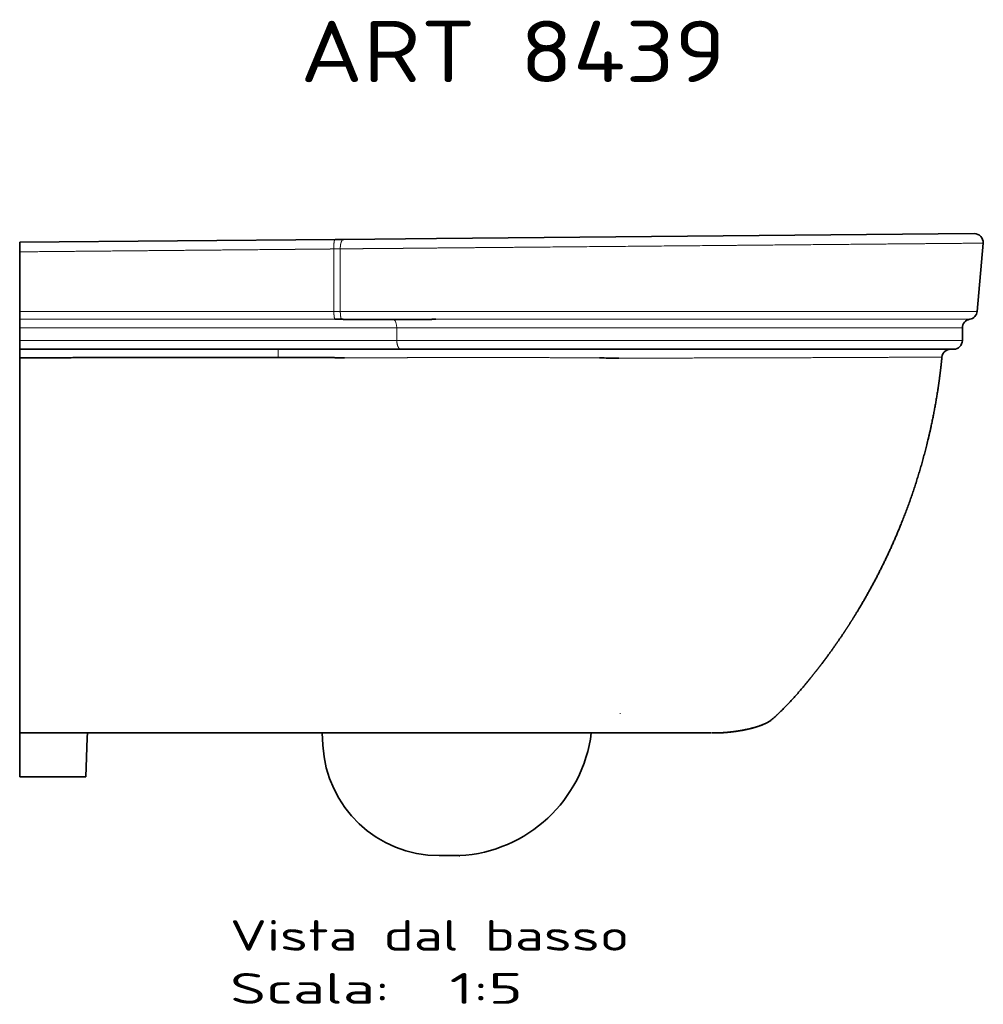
# Model space of a CAD drawing. Extents: x 25 to 383, y 51 to 280.
# Tile 5 of 11: x 150 to 260, y 168 to 280. Entities that reach past the tile are written whole.
import ezdxf
from ezdxf.enums import TextEntityAlignment as Align

# ---------------------------------------------------------------- set-up
doc = ezdxf.new("R2010")
doc.units = 0
doc.layers.get('0').update_dxf_attribs({"lineweight": 13})
doc.styles.get("Standard").update_dxf_attribs({"font": 'isocp.shx'})

# ---------------------------------------------------------------- blocks, each defined once
blk = doc.blocks.new('BLOCK71')
at = {"color": 7, "lineweight": 13}
for s, p, p2 in [('Vista dal basso', (120, -404.28), (347.7, -404.28)), ('Scala:', (120, -434.52), (211.08, -434.52)), ('  1:5', (211.08, -434.52), (286.98, -434.52))]:
    blk.add_text(s, height=17.5, dxfattribs=at).set_placement(p, p2, align=Align.FIT)
blk = doc.blocks.new('BLOCK72')
at = {"color": 7, "lineweight": 13}
blk.add_text('ART 8439', height=35, dxfattribs=at).set_placement((160, 91.43), (402.88, 91.43), align=Align.FIT)
blk = doc.blocks.new('BLOCK73')
at = {"color": 7, "lineweight": 35}
for p, q in [((0, 0), (179.93, 1.64)), ((237.71, 2.16), (184.9, 1.68)), ((237.71, 2.16), (544.49, 4.95)), ((546.11, -39.44), (549.52, -0.49)), ((0, -39.44), (0, -7.61)), ((217.46, -61), (0, -61)), ((532.71, -61), (217.46, -61)), ((0, -255.29), (0, -65.88)), ((0, -255.29), (0, -280)), ((0, -280), (0, -305)), ((38.63, -280), (172.6, -280)), ((38.63, -280), (141.42, -280)), ((147.1, -280), (292.92, -280)), ((303.02, -280), (323.23, -280)), ((333.69, -280), (394.7, -280)), ((333.72, -280), (388, -280)), ((37.76, -305), (38.54, -282.8)), ((0, -305), (37.76, -305))]:
    blk.add_line(p, q, dxfattribs=at)
at = {"color": 7, "lineweight": 35, "ltscale": 0.124338}
blk.add_line((184.9, 1.68), (179.93, 1.64), dxfattribs=at)
at = {"color": 7, "lineweight": 35, "ltscale": 0.135865}
blk.add_line((0, 0), (0, -5.43), dxfattribs=at)
at = {"color": 7, "lineweight": 35, "ltscale": 0.05436}
blk.add_line((0, -7.61), (0, -5.44), dxfattribs=at)
at = {"color": 7, "lineweight": 13}
for p, q in [((179.17, -3.8), (179.2, -39.44)), ((182.9, -3.73), (182.88, -39.45)), ((0, -39.44), (178.47, -39.44)), ((179.1, -43.94), (0, -43.94)), ((241.22, -39.44), (546.11, -39.44)), ((541.92, -43.94), (242.64, -43.94)), ((215.13, -48.87), (0, -48.87)), ((537.71, -48.87), (215.13, -48.87)), ((0, -56), (215.13, -56)), ((215.13, -56), (537.71, -56))]:
    blk.add_line(p, q, dxfattribs=at)
at = {"color": 7, "lineweight": 35, "ltscale": 0.112532}
blk.add_line((0, -43.94), (0, -39.44), dxfattribs=at)
at = {"color": 7, "lineweight": 35, "ltscale": 0.123427}
blk.add_line((0, -48.87), (0, -43.94), dxfattribs=at)
at = {"color": 7, "lineweight": 13, "ltscale": 0.018162}
blk.add_line((178.47, -39.44), (179.2, -39.44), dxfattribs=at)
at = {"color": 7, "lineweight": 13, "ltscale": 0.018381}
blk.add_line((179.84, -43.94), (179.1, -43.94), dxfattribs=at)
at = {"color": 7, "lineweight": 13, "ltscale": 0.13094}
blk.add_line((241.22, -39.44), (235.98, -39.44), dxfattribs=at)
at = {"color": 7, "lineweight": 13, "ltscale": 0.132539}
blk.add_line((242.64, -43.94), (237.33, -43.94), dxfattribs=at)
at = {"color": 7, "lineweight": 35, "ltscale": 0.178084}
for p, q in [((0, -56), (0, -48.87)), ((537.71, -56), (537.71, -48.87))]:
    blk.add_line(p, q, dxfattribs=at)
at = {"color": 7, "lineweight": 13, "ltscale": 0.178084}
blk.add_line((215.13, -56), (215.13, -48.87), dxfattribs=at)
at = {"color": 7, "lineweight": 35, "ltscale": 0.125}
blk.add_line((0, -56), (0, -61), dxfattribs=at)
at = {"color": 7, "lineweight": 35, "ltscale": 0.035595}
blk.add_line((0, -61), (0, -62.42), dxfattribs=at)
at = {"color": 7, "lineweight": 35, "ltscale": 0.192981}
blk.add_line((194.15, -61), (186.43, -61), dxfattribs=at)
at = {"color": 7, "lineweight": 35, "ltscale": 0.086561}
blk.add_line((0, -62.42), (0, -65.88), dxfattribs=at)
at = {"color": 7, "lineweight": 35, "ltscale": 0.002734}
blk.add_line((147.38, -65.65), (147.49, -65.65), dxfattribs=at)
at = {"color": 7, "lineweight": 35, "ltscale": 0.004658}
blk.add_line((147.49, -65.65), (147.67, -65.65), dxfattribs=at)
at = {"color": 7, "lineweight": 13, "ltscale": 0.120926}
blk.add_line((185.27, -65.85), (190.1, -65.87), dxfattribs=at)
at = {"color": 7, "lineweight": 13, "ltscale": 0.025529}
blk.add_line((330.71, -66), (329.69, -65.99), dxfattribs=at)
at = {"color": 7, "lineweight": 35, "ltscale": 0.029699}
blk.add_line((331.9, -66.01), (330.71, -66), dxfattribs=at)
at = {"color": 7, "lineweight": 13, "ltscale": 0.004079}
blk.add_line((332.06, -66.01), (331.9, -66.01), dxfattribs=at)
at = {"color": 7, "lineweight": 35, "ltscale": 0.00393}
blk.add_line((332.22, -66.01), (332.06, -66.01), dxfattribs=at)
at = {"color": 7, "lineweight": 35, "ltscale": 0.010557}
blk.add_line((341.29, -66.07), (341.71, -66.07), dxfattribs=at)
at = {"color": 7, "lineweight": 13, "ltscale": 0.001765}
blk.add_line((526.07, -65.51), (526, -65.51), dxfattribs=at)
at = {"color": 7, "lineweight": 35, "ltscale": 0.000798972}
blk.add_line((447.81, -252.67), (447.79, -252.69), dxfattribs=at)
at = {"color": 7, "lineweight": 35, "ltscale": 0.000800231}
blk.add_line((447.81, -252.67), (447.79, -252.69), dxfattribs=at)
at = {"color": 7, "lineweight": 13, "ltscale": 0.007147}
blk.add_line((342.66, -268.98), (342.37, -268.97), dxfattribs=at)
at = {"color": 7, "lineweight": 35, "ltscale": 0.071139}
blk.add_line((38.63, -279.95), (38.54, -282.8), dxfattribs=at)
at = {"color": 7, "lineweight": 35, "ltscale": 0.00017329}
blk.add_line((38.63, -279.99), (38.63, -280), dxfattribs=at)
at = {"color": 7, "lineweight": 35, "ltscale": 0.000197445}
blk.add_line((38.64, -279.94), (38.64, -279.95), dxfattribs=at)
at = {"color": 7, "lineweight": 35, "ltscale": 0.063152}
blk.add_line((141.42, -280), (143.94, -280), dxfattribs=at)
at = {"color": 7, "lineweight": 35, "ltscale": 0.038309}
blk.add_line((143.94, -280), (145.47, -280), dxfattribs=at)
at = {"color": 7, "lineweight": 35, "ltscale": 0.024816}
blk.add_line((145.47, -280), (146.47, -280), dxfattribs=at)
at = {"color": 7, "lineweight": 35, "ltscale": 0.015786}
blk.add_line((146.47, -280), (147.1, -280), dxfattribs=at)
at = {"color": 7, "lineweight": 35, "ltscale": 0.175609}
blk.add_line((172.97, -287.01), (172.6, -280), dxfattribs=at)
at = {"color": 7, "lineweight": 35, "ltscale": 0.252508}
blk.add_line((292.92, -280), (303.02, -280), dxfattribs=at)
at = {"color": 7, "lineweight": 35, "ltscale": 0.163506}
blk.add_line((323.23, -280), (329.77, -280), dxfattribs=at)
at = {"color": 7, "lineweight": 35, "ltscale": 0.000828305}
blk.add_line((323.26, -280), (323.23, -280), dxfattribs=at)
at = {"color": 7, "lineweight": 35, "ltscale": 0.193114}
blk.add_line((333.77, -280), (326.04, -280), dxfattribs=at)
at = {"color": 7, "lineweight": 35, "ltscale": 0.010281}
blk.add_line((417.52, -277.32), (417.12, -277.42), dxfattribs=at)
at = {"color": 7, "lineweight": 35, "ltscale": 0.284116}
blk.add_line((250.73, -350.02), (239.36, -350.02), dxfattribs=at)
at = {"color": 7, "lineweight": 35}
for centre, radius, start, end in [((544.54, -0.05), 5, 355, 90.5208), ((179.95, -572.71), 528.78, 89.6083, 90.012), ((542.71, -48.87), 5, 99.1004, 180), ((541.13, -39), 5, 279.1005, 355), ((532.71, -56), 5, 270, 360), ((531.04, -66), 5, 90, 174.3818), ((390.17, 8027.07), 8093.29, 269.590256, 269.653955), ((410.76, -243.66), 34.22, 290.5077, 292.658), ((410.81, -243.78), 34.09, 290.5956, 292.6615), ((246.54, -270.01), 80.13, 273.1724, 352.8392), ((328.71, 10359.45), 10639.45, 269.97063, 270.027232), ((396.04, -197.7), 82.3, 272.3476, 274.8774), ((396.12, -199.16), 80.84, 272.3331, 274.2157), ((395.9, -189.75), 90.21, 278.126, 282.8224), ((403.62, -222.45), 56.6, 283.7245, 288.1769), ((410.7, -243.57), 34.33, 290.4676, 292.1573), ((239.36, -283.53), 66.49, 183, 270), ((250.73, -345.56), 4.47, 270.0022, 273.1737)]:
    blk.add_arc(centre, radius, start, end, dxfattribs=at)
at = {"color": 7, "lineweight": 13}
for centre, radius, start, end in [((172.04, 446.06), 449.92, 270.9073, 271.3824), ((179.31, -553.69), 514.26, 89.6028, 90.0128), ((147.32, -61.02), 0.0295, 13.2416, 64.7427), ((530.97, -65.99), 5, 90.0405, 174.4398), ((545.67, -5852.92), 5787.44, 90.194751, 90.307351), ((411.1, -244.54), 33.28, 290.5074, 293.3473), ((417.73, -258.05), 18.21, 302.4278, 304.0967), ((402.78, -219.31), 59.85, 284.2517, 286.5361)]:
    blk.add_arc(centre, radius, start, end, dxfattribs=at)
blk.add_ellipse((212.79, -48.87), major_axis=(0, -5), ratio=0.466552, start_param=1.570832, end_param=2.87755, dxfattribs=at)
at = {"color": 7, "lineweight": 35}
blk.add_ellipse((355.84, -262.92), major_axis=(75.07, -5.92), ratio=0.227418, start_param=5.684842, end_param=5.86667, dxfattribs=at)
at = {"color": 7, "lineweight": 13}
for points, knots in [([(179.93, 1.64), (179.86, 1.64), (179.8, 1.59), (179.73, 1.51), (179.56, 1.17), (179.42, 0.58), (179.35, 0.13), (179.23, -0.88), (179.17, -2), (179.15, -2.6), (179.15, -3.2), (179.17, -3.8)], [0, 0, 0, 0, 0, 0, 2.082897, 2.082897, 2.082897, 6.022397, 6.022397, 6.022397, 10.300108, 10.300108, 10.300108, 10.300108, 10.300108, 10.300108]), ([(184.9, 1.68), (184.69, 1.68), (184.49, 1.61), (184.29, 1.48), (183.83, 1.03), (183.46, 0.31), (183.29, -0.18), (183.04, -1.16), (182.91, -2.22), (182.88, -2.72), (182.88, -3.22), (182.9, -3.73)], [0, 0, 0, 0, 0, 0, 2.774636, 2.774636, 2.774636, 6.927663, 6.927663, 6.927663, 10.504696, 10.504696, 10.504696, 10.504696, 10.504696, 10.504696]), ([(0, -5.44), (27.78, -5.18), (55.57, -4.93), (83.35, -4.68), (111.47, -4.42), (139.58, -4.17), (139.92, -4.16), (140.36, -4.16), (140.8, -4.16), (140.89, -4.16), (141.11, -4.15), (141.34, -4.15), (141.45, -4.15), (141.7, -4.15), (141.96, -4.15), (142.13, -4.14), (142.41, -4.14), (142.7, -4.14), (142.85, -4.14), (143.45, -4.13), (144.06, -4.13), (144.47, -4.12), (145.14, -4.12), (145.81, -4.11), (146.09, -4.11), (146.53, -4.1), (146.96, -4.1), (147.18, -4.1), (147.64, -4.09), (148.08, -4.09), (148.34, -4.09), (148.7, -4.08), (149.03, -4.08), (149.17, -4.08), (149.42, -4.08), (149.68, -4.08), (149.81, -4.07), (150.87, -4.06), (151.93, -4.05), (152.86, -4.05), (153.83, -4.04), (154.8, -4.03), (154.83, -4.03), (154.9, -4.03), (154.97, -4.03), (154.99, -4.03), (155.05, -4.03), (155.12, -4.03), (155.15, -4.03), (155.33, -4.02), (155.53, -4.02), (155.68, -4.02), (155.9, -4.02), (156.11, -4.02), (156.15, -4.02), (156.25, -4.02), (156.34, -4.01), (156.39, -4.01), (156.48, -4.01), (156.57, -4.01), (156.61, -4.01), (156.67, -4.01), (156.74, -4.01), (156.76, -4.01), (156.8, -4.01), (156.83, -4.01), (156.85, -4.01), (156.91, -4.01), (156.97, -4.01), (157.01, -4.01), (157.31, -4.01), (157.61, -4), (157.87, -4), (158.21, -4), (158.56, -3.99), (158.62, -3.99), (158.77, -3.99), (158.91, -3.99), (158.98, -3.99), (159.15, -3.99), (159.32, -3.99), (159.43, -3.99), (159.59, -3.99), (159.77, -3.98), (159.82, -3.98), (160.38, -3.98), (160.93, -3.97), (161.43, -3.97), (162.01, -3.96), (162.58, -3.96), (162.66, -3.96), (162.82, -3.96), (162.97, -3.95), (163.03, -3.95), (163.16, -3.95), (163.3, -3.95), (163.36, -3.95), (163.48, -3.95), (163.6, -3.95), (163.65, -3.95), (163.74, -3.95), (163.83, -3.95), (163.88, -3.95), (164.01, -3.94), (164.15, -3.94), (164.24, -3.94), (164.94, -3.94), (165.64, -3.93), (166.15, -3.92), (166.89, -3.92), (167.63, -3.91), (167.77, -3.91), (168.8, -3.9), (169.83, -3.89), (170.35, -3.88), (172.65, -3.86), (174.95, -3.84), (176.36, -3.83), (177.76, -3.81), (179.17, -3.8)], [0, 0, 0, 0, 0, 0, 242.694515, 242.694515, 242.694515, 245.608227, 245.608227, 245.608227, 246.561378, 246.561378, 246.561378, 247.472913, 247.472913, 247.472913, 248.530509, 248.530509, 248.530509, 249.638511, 249.638511, 249.638511, 253.040409, 253.040409, 253.040409, 254.597379, 254.597379, 254.597379, 256.255629, 256.255629, 256.255629, 257.998736, 257.998736, 257.998736, 259.104831, 259.104831, 259.104831, 260.234522, 260.234522, 260.234522, 268.372777, 268.372777, 268.372777, 268.689824, 268.689824, 268.689824, 268.949432, 268.949432, 268.949432, 269.200886, 269.200886, 269.200886, 270.425496, 270.425496, 270.425496, 270.772724, 270.772724, 270.772724, 271.119952, 271.119952, 271.119952, 271.467111, 271.467111, 271.467111, 271.640694, 271.640694, 271.640694, 271.814277, 271.814277, 271.814277, 272.161269, 272.161269, 272.161269, 274.407194, 274.407194, 274.407194, 275.064215, 275.064215, 275.064215, 275.696937, 275.696937, 275.696937, 276.799738, 276.799738, 276.799738, 277.182736, 277.182736, 277.182736, 281.407988, 281.407988, 281.407988, 282.19152, 282.19152, 282.19152, 282.91953, 282.91953, 282.91953, 283.64754, 283.64754, 283.64754, 284.056535, 284.056535, 284.056535, 284.465529, 284.465529, 284.465529, 285.283491, 285.283491, 285.283491, 290.744453, 290.744453, 290.744453, 291.970858, 291.970858, 291.970858, 299.992254, 299.992254, 299.992254, 312.710075, 312.710075, 312.710075, 312.710075, 312.710075, 312.710075]), ([(235.98, -3.27), (234.42, -3.29), (232.86, -3.31), (231.29, -3.32), (229.55, -3.34), (227.81, -3.35), (227.64, -3.36), (226.45, -3.37), (225.23, -3.38), (224.08, -3.39), (222.26, -3.41), (220.47, -3.42), (219.78, -3.43), (218.96, -3.44), (218.16, -3.44), (218.02, -3.45), (216.85, -3.46), (215.68, -3.47), (214.65, -3.48), (213.49, -3.49), (212.33, -3.5), (212.12, -3.5), (211.51, -3.5), (210.88, -3.51), (210.29, -3.51), (209.24, -3.52), (208.19, -3.53), (207.69, -3.53), (207.16, -3.54), (206.66, -3.54), (206.58, -3.54), (203.72, -3.57), (200.87, -3.59), (198.19, -3.61), (194.46, -3.64), (190.72, -3.67), (189.68, -3.68), (187.72, -3.69), (185.76, -3.7), (184.8, -3.71), (183.85, -3.72), (182.9, -3.73)], [0, 0, 0, 0, 0, 0, 14.160179, 14.160179, 14.160179, 15.73513, 15.73513, 15.73513, 24.816663, 24.816663, 24.816663, 30.741869, 30.741869, 30.741869, 32.060008, 32.060008, 32.060008, 41.333256, 41.333256, 41.333256, 42.613561, 42.613561, 42.613561, 46.893726, 46.893726, 46.893726, 50.640995, 50.640995, 50.640995, 51.423381, 51.423381, 51.423381, 76.527921, 76.527921, 76.527921, 85.835679, 85.835679, 85.835679, 94.652025, 94.652025, 94.652025, 94.652025, 94.652025, 94.652025]), ([(235.98, -3.27), (253.94, -3.11), (272.27, -2.95), (290.72, -2.79), (330.52, -2.43), (370.3, -2.08), (391.1, -1.89), (427.89, -1.56), (462.89, -1.25), (477.62, -1.12), (501.54, -0.91), (521.91, -0.73), (529.54, -0.66), (539.86, -0.57), (546.28, -0.51), (548.04, -0.5), (549.1, -0.49), (549.43, -0.49), (549.52, -0.49), (549.52, -0.49), (549.52, -0.49)], [0, 0, 0, 0, 0, 0, 131.325835, 131.325835, 131.325835, 280.911237, 280.911237, 280.911237, 396.654547, 396.654547, 396.654547, 477.348404, 477.348404, 477.348404, 525.256874, 525.256874, 525.256874, 525.35071, 525.35071, 525.35071, 525.35071, 525.35071, 525.35071]), ([(179.2, -39.44), (179.21, -40.3), (179.25, -41.15), (179.32, -41.98), (179.46, -42.99), (179.67, -43.64), (179.72, -43.77), (179.78, -43.87), (179.84, -43.94)], [0, 0, 0, 0, 0, 0, 6.23473, 6.23473, 6.23473, 8.352235, 8.352235, 8.352235, 8.352235, 8.352235, 8.352235]), ([(235.98, -39.44), (230.65, -39.48), (225.3, -39.52), (219.84, -39.54), (213.39, -39.55), (206.93, -39.55), (206.12, -39.55), (200.74, -39.54), (195.36, -39.52), (191.22, -39.5), (187.06, -39.48), (182.88, -39.45)], [0, 0, 0, 0, 0, 0, 39.036447, 39.036447, 39.036447, 47.334695, 47.334695, 47.334695, 78.419683, 78.419683, 78.419683, 78.419683, 78.419683, 78.419683]), ([(182.88, -39.45), (182.9, -40.31), (182.94, -41.17), (183.02, -42), (183.17, -43), (183.38, -43.65), (183.44, -43.78), (183.5, -43.89), (183.57, -43.95)], [0, 0, 0, 0, 0, 0, 6.236412, 6.236412, 6.236412, 8.356064, 8.356064, 8.356064, 8.356064, 8.356064, 8.356064]), ([(217.46, -61), (217.23, -61), (217.01, -60.94), (216.79, -60.82), (216.29, -60.42), (215.88, -59.76), (215.68, -59.31), (215.38, -58.41), (215.2, -57.41), (215.15, -56.95), (215.13, -56.47), (215.13, -56)], [0, 0, 0, 0, 0, 0, 2.679676, 2.679676, 2.679676, 6.631763, 6.631763, 6.631763, 10.009362, 10.009362, 10.009362, 10.009362, 10.009362, 10.009362]), ([(147.38, -65.63), (147.38, -65.36), (147.38, -65.09), (147.38, -64.77), (147.37, -64.17), (147.37, -63.57), (147.37, -63.26), (147.36, -62.83), (147.36, -62.46), (147.36, -62.34), (147.36, -62.12), (147.36, -61.93), (147.35, -61.85), (147.35, -61.69), (147.35, -61.56), (147.35, -61.5), (147.35, -61.28), (147.34, -61.12), (147.34, -61.04), (147.34, -61), (147.33, -61)], [0, 0, 0, 0, 0, 0, 2.528921, 2.528921, 2.528921, 5.14361, 5.14361, 5.14361, 6.384875, 6.384875, 6.384875, 7.569754, 7.569754, 7.569754, 8.711063, 8.711063, 8.711063, 11.856015, 11.856015, 11.856015, 11.856015, 11.856015, 11.856015]), ([(190.1, -65.87), (190.97, -65.87), (191.83, -65.87), (192.69, -65.87), (194.41, -65.88), (196.13, -65.88), (196.99, -65.88), (199.27, -65.88), (201.53, -65.88), (202.94, -65.88), (206.87, -65.88), (210.74, -65.87), (213.49, -65.86), (216.77, -65.85), (220.04, -65.84), (220.87, -65.83), (223.35, -65.82), (225.84, -65.81), (227.5, -65.8), (230.89, -65.79), (234.31, -65.78), (235.95, -65.77), (240.08, -65.76), (244.22, -65.75), (246.43, -65.75), (251.58, -65.74), (256.74, -65.74), (259.51, -65.74), (265.06, -65.74), (270.63, -65.74), (273.46, -65.74), (281.99, -65.76), (290.57, -65.78), (296.19, -65.8), (306.36, -65.85), (316.54, -65.9), (320.92, -65.93), (325.3, -65.96), (329.69, -65.99)], [0, 0, 0, 0, 0, 0, 6.124756, 6.124756, 6.124756, 12.249513, 12.249513, 12.249513, 22.427842, 22.427842, 22.427842, 40.722893, 40.722893, 40.722893, 46.893725, 46.893725, 46.893725, 59.234249, 59.234249, 59.234249, 72.023109, 72.023109, 72.023109, 89.418049, 89.418049, 89.418049, 109.422125, 109.422125, 109.422125, 129.505398, 129.505398, 129.505398, 170.453864, 170.453864, 170.453864, 201.382056, 201.382056, 201.382056, 201.382056, 201.382056, 201.382056]), ([(341.71, -66.07), (352.69, -66.07), (363.62, -66.06), (374.43, -66.04), (386.22, -66.02), (397.89, -65.99), (398.52, -65.99), (400.26, -65.99), (402.01, -65.98), (402.86, -65.98), (405.26, -65.97), (407.65, -65.97), (409, -65.96), (410.77, -65.96), (412.53, -65.95), (412.78, -65.95), (413.27, -65.95), (413.76, -65.95), (414.01, -65.95), (414.84, -65.95), (415.61, -65.95), (416.1, -65.95), (416.84, -65.94), (417.58, -65.94), (417.85, -65.94), (418.3, -65.94), (418.78, -65.94), (418.98, -65.94), (419.39, -65.94), (419.81, -65.93), (419.99, -65.93), (432.13, -65.9), (444.04, -65.86), (455.48, -65.82), (467.36, -65.77), (478.46, -65.72), (479.27, -65.72), (481.15, -65.71), (482.98, -65.7), (483.96, -65.7), (485.91, -65.69), (487.83, -65.68), (488.91, -65.68), (490.71, -65.67), (492.48, -65.66), (493.3, -65.66), (494.38, -65.65), (495.44, -65.65), (495.74, -65.64), (496.25, -65.64), (496.77, -65.64), (497.03, -65.64), (498.28, -65.63), (499.56, -65.63), (500.58, -65.62), (501.78, -65.62), (502.92, -65.61), (503.2, -65.61), (507.89, -65.59), (512.13, -65.57), (515.69, -65.55), (518.72, -65.54), (521.08, -65.53), (521.1, -65.53), (521.14, -65.53), (521.18, -65.53), (521.2, -65.53), (521.23, -65.53), (521.27, -65.53), (521.3, -65.53), (521.36, -65.53), (521.42, -65.53), (521.46, -65.53), (521.58, -65.53), (521.69, -65.52), (521.73, -65.52), (521.88, -65.52), (522.02, -65.52), (522.09, -65.52), (522.25, -65.52), (522.39, -65.52), (522.48, -65.52), (522.64, -65.52), (522.79, -65.52), (522.87, -65.52), (523.54, -65.52), (524.12, -65.51), (524.55, -65.51), (524.93, -65.51), (525.23, -65.51), (525.23, -65.51), (525.25, -65.51), (525.27, -65.51), (525.28, -65.51), (525.29, -65.51), (525.31, -65.51), (525.31, -65.51), (525.35, -65.51), (525.38, -65.51), (525.4, -65.51), (525.44, -65.51), (525.48, -65.51), (525.51, -65.51), (525.55, -65.51), (525.59, -65.51), (525.61, -65.51), (525.64, -65.51), (525.67, -65.51), (525.68, -65.51), (525.7, -65.51), (525.72, -65.51), (525.72, -65.51), (525.74, -65.51), (525.75, -65.51), (525.76, -65.51), (525.81, -65.51), (525.87, -65.51), (525.91, -65.51), (525.96, -65.51), (526, -65.51)], [0, 0, 0, 0, 0, 0, 90.922826, 90.922826, 90.922826, 98.475587, 98.475587, 98.475587, 105.575956, 105.575956, 105.575956, 118.513221, 118.513221, 118.513221, 120.621857, 120.621857, 120.621857, 122.730492, 122.730492, 122.730492, 127.761063, 127.761063, 127.761063, 130.419722, 130.419722, 130.419722, 132.232668, 132.232668, 132.232668, 134.112769, 134.112769, 134.112769, 237.038395, 237.038395, 237.038395, 245.827188, 245.827188, 245.827188, 256.231622, 256.231622, 256.231622, 266.735806, 266.735806, 266.735806, 275.966391, 275.966391, 275.966391, 278.88433, 278.88433, 278.88433, 281.909023, 281.909023, 281.909023, 293.327071, 293.327071, 293.327071, 296.259378, 296.259378, 296.259378, 352.910728, 352.910728, 352.910728, 353.399867, 353.399867, 353.399867, 353.889018, 353.889018, 353.889018, 354.378168, 354.378168, 354.378168, 355.356457, 355.356457, 355.356457, 357.142235, 357.142235, 357.142235, 358.753424, 358.753424, 358.753424, 361.042457, 361.042457, 361.042457, 363.345959, 363.345959, 363.345959, 381.123499, 381.123499, 381.123499, 381.562683, 381.562683, 381.562683, 382.001891, 382.001891, 382.001891, 382.4411, 382.4411, 382.4411, 384.197832, 384.197832, 384.197832, 385.954563, 385.954563, 385.954563, 387.788096, 387.788096, 387.788096, 389.142069, 389.142069, 389.142069, 389.593394, 389.593394, 389.593394, 390.496041, 390.496041, 390.496041, 395.293621, 395.293621, 395.293621, 395.293621, 395.293621, 395.293621]), ([(526, -65.51), (525.92, -66.32), (525.84, -67.12), (525.75, -67.93), (525.66, -68.82), (525.56, -69.71), (525.55, -69.79), (525.53, -69.95), (525.52, -70.12), (525.51, -70.18), (525.49, -70.34), (525.47, -70.5), (525.47, -70.58), (525.45, -70.73), (525.43, -70.88), (525.42, -70.96), (525.4, -71.12), (525.39, -71.29), (525.38, -71.37), (525.34, -71.65), (525.31, -71.93), (525.29, -72.14), (525.26, -72.38), (525.23, -72.63), (525.23, -72.66), (525.21, -72.81), (525.19, -72.96), (525.18, -73.08), (525.14, -73.36), (525.11, -73.65), (525.09, -73.82), (525.06, -74.07), (525.03, -74.3), (525.02, -74.38), (525, -74.53), (524.98, -74.67), (524.98, -74.72), (524.74, -76.59), (524.5, -78.46), (524.25, -80.23), (523.86, -82.96), (523.44, -85.66), (523.28, -86.65), (522.87, -89.16), (522.44, -91.7), (522.16, -93.27), (521.76, -95.42), (521.35, -97.59), (521.24, -98.16), (520.83, -100.25), (520.4, -102.35), (520.08, -103.87), (518.47, -111.3), (516.66, -118.67), (515.1, -124.47), (512.92, -131.95), (510.53, -139.35), (509.96, -141.07), (508.81, -144.5), (507.6, -147.91), (506.99, -149.62), (504.5, -156.42), (501.82, -163.15), (499.72, -168.16), (496.79, -174.77), (493.66, -181.35), (492.88, -182.96), (491.29, -186.19), (489.66, -189.4), (488.84, -191), (486.31, -195.82), (483.69, -200.58), (481.9, -203.74), (477.32, -211.58), (472.48, -219.26), (469.49, -223.81), (465.03, -230.31), (460.39, -236.67), (458.95, -238.61), (456.06, -242.42), (453.11, -246.18), (451.64, -248.02), (450.09, -249.92), (448.53, -251.81), (448.47, -251.88), (448.35, -252.02), (448.24, -252.16), (448.2, -252.21), (448.08, -252.35), (447.97, -252.48), (447.92, -252.54), (447.87, -252.6), (447.81, -252.67)], [0, 0, 0, 0, 0, 0, 6.958955, 6.958955, 6.958955, 7.654866, 7.654866, 7.654866, 8.38259, 8.38259, 8.38259, 9.078598, 9.078598, 9.078598, 9.774605, 9.774605, 9.774605, 10.470581, 10.470581, 10.470581, 12.221482, 12.221482, 12.221482, 12.58124, 12.58124, 12.58124, 13.412079, 13.412079, 13.412079, 14.519163, 14.519163, 14.519163, 15.073156, 15.073156, 15.073156, 15.652233, 15.652233, 15.652233, 31.240995, 31.240995, 31.240995, 40.211967, 40.211967, 40.211967, 54.136896, 54.136896, 54.136896, 59.091244, 59.091244, 59.091244, 72.458514, 72.458514, 72.458514, 124.308397, 124.308397, 124.308397, 140.010068, 140.010068, 140.010068, 155.802003, 155.802003, 155.802003, 203.088234, 203.088234, 203.088234, 218.546675, 218.546675, 218.546675, 234.003261, 234.003261, 234.003261, 265.172679, 265.172679, 265.172679, 311.949088, 311.949088, 311.949088, 332.687086, 332.687086, 332.687086, 352.934277, 352.934277, 352.934277, 353.695229, 353.695229, 353.695229, 354.514562, 354.514562, 354.514562, 355.275682, 355.275682, 355.275682, 355.275682, 355.275682, 355.275682]), ([(447.79, -252.69), (446.83, -253.85), (445.87, -254.99), (444.87, -256.16), (443.65, -257.57), (442.42, -258.95), (442.19, -259.2), (441.94, -259.48), (441.69, -259.76), (441.67, -259.78), (441.63, -259.83), (441.59, -259.88), (441.56, -259.9), (441.52, -259.95), (441.48, -259.99), (441.46, -260.02), (441.39, -260.09), (441.33, -260.16), (441.29, -260.2), (441.23, -260.26), (441.17, -260.33), (441.15, -260.36), (440.81, -260.72), (440.48, -261.09), (440.16, -261.43), (438.14, -263.6), (436.07, -265.73), (434.29, -267.49), (432.49, -269.22), (430.65, -270.91)], [0, 0, 0, 0, 0, 0, 12.934661, 12.934661, 12.934661, 15.900146, 15.900146, 15.900146, 16.169737, 16.169737, 16.169737, 16.439357, 16.439357, 16.439357, 16.708977, 16.708977, 16.708977, 17.259238, 17.259238, 17.259238, 17.526261, 17.526261, 17.526261, 21.542902, 21.542902, 21.542902, 43.088981, 43.088981, 43.088981, 43.088981, 43.088981, 43.088981])]:
    blk.add_open_spline(points, degree=5, knots=knots, dxfattribs=at)
at = {"color": 7, "lineweight": 35}
for points, degree, knots in [([(237.33, -43.94), (230.87, -43.99), (224.4, -44.03), (217.8, -44.05), (207.06, -44.06), (196.29, -44.02), (192.06, -44), (187.82, -43.98), (183.57, -43.95)], 5, [0, 0, 0, 0, 0, 0, 47.161642, 47.161642, 47.161642, 78.522083, 78.522083, 78.522083, 78.522083, 78.522083, 78.522083]), ([(0, -65.88), (12.28, -65.86), (24.29, -65.84), (36.05, -65.82), (54.63, -65.79), (71.83, -65.76), (78.4, -65.75), (86.62, -65.73), (94.72, -65.72), (96.39, -65.72), (104.95, -65.7), (113.44, -65.69), (120, -65.68), (130.19, -65.66), (139.15, -65.65), (142.26, -65.65), (145.06, -65.65), (147.36, -65.65)], 5, [0, 0, 0, 0, 0, 0, 68.646679, 68.646679, 68.646679, 113.81954, 113.81954, 113.81954, 126.49883, 126.49883, 126.49883, 175.127033, 175.127033, 175.127033, 204.09203, 204.09203, 204.09203, 204.09203, 204.09203, 204.09203]), ([(147.67, -65.65), (148.35, -65.65), (148.97, -65.65), (149.55, -65.65), (150.2, -65.66), (150.75, -65.66), (150.87, -65.66), (151.3, -65.66), (151.68, -65.66), (152.03, -65.66), (152.83, -65.67), (154.02, -65.67), (154.56, -65.68), (155.08, -65.68), (155.63, -65.68)], 5, [0, 0, 0, 0, 0, 0, 8.654358, 8.654358, 8.654358, 10.723917, 10.723917, 10.723917, 17.706285, 17.706285, 17.706285, 21.881568, 21.881568, 21.881568, 21.881568, 21.881568, 21.881568]), ([(155.63, -65.68), (156.38, -65.69), (157.18, -65.69), (157.99, -65.69), (159.41, -65.7), (160.86, -65.71), (161.41, -65.71), (164.46, -65.73), (167.56, -65.75), (170.06, -65.77), (173.18, -65.79), (176.26, -65.81), (176.89, -65.81), (178.96, -65.83), (181, -65.84), (182.44, -65.84), (183.86, -65.85), (185.27, -65.85)], 5, [0, 0, 0, 0, 0, 0, 5.7782, 5.7782, 5.7782, 9.794925, 9.794925, 9.794925, 26.258567, 26.258567, 26.258567, 30.342446, 30.342446, 30.342446, 40.179934, 40.179934, 40.179934, 40.179934, 40.179934, 40.179934]), ([(447.79, -252.69), (447.8, -252.68), (447.81, -252.67), (447.82, -252.66), (447.83, -252.64), (447.85, -252.62), (447.86, -252.61), (447.9, -252.57), (447.94, -252.52), (447.97, -252.48), (448.01, -252.43), (448.05, -252.38), (448.07, -252.36), (448.1, -252.33), (448.13, -252.29), (448.15, -252.27), (448.18, -252.23), (448.22, -252.19), (448.23, -252.17), (448.28, -252.11), (448.33, -252.05), (448.37, -252), (448.46, -251.89), (448.55, -251.78), (448.62, -251.7), (448.78, -251.5), (448.96, -251.29), (449.06, -251.17), (449.25, -250.93), (449.44, -250.71), (449.54, -250.59), (449.67, -250.43), (449.78, -250.29), (449.82, -250.24), (450.2, -249.78), (450.57, -249.33), (450.9, -248.91), (453.26, -246), (455.57, -243.06), (457.45, -240.61), (460.74, -236.23), (463.72, -232.09), (465.05, -230.2), (468, -225.97), (471.03, -221.43), (472.75, -218.8), (474.81, -215.55), (476.86, -212.21), (477.15, -211.74), (477.74, -210.78), (478.32, -209.82), (478.6, -209.34), (488.16, -193.38), (496.63, -176.77), (503.78, -160.15), (512.25, -136.23), (518.49, -111.69), (520.1, -104.59), (522.21, -93.96), (523.9, -83.25), (524.41, -79.73), (524.89, -76.12), (525.31, -72.51), (525.32, -72.44), (525.34, -72.28), (525.36, -72.13), (525.36, -72.06), (525.38, -71.96), (525.39, -71.85), (525.39, -71.81), (525.4, -71.74), (525.41, -71.66), (525.42, -71.62), (525.43, -71.47), (525.45, -71.33), (525.46, -71.24), (525.48, -71.1), (525.49, -70.94), (525.5, -70.89), (525.51, -70.79), (525.52, -70.68), (525.53, -70.62), (525.54, -70.53), (525.55, -70.45), (525.55, -70.42), (525.56, -70.36), (525.57, -70.31), (525.57, -70.28), (525.57, -70.22), (525.58, -70.17), (525.58, -70.15), (525.59, -70.09), (525.6, -70.04), (525.6, -70.01), (525.61, -69.95), (525.61, -69.88), (525.62, -69.85), (525.62, -69.79), (525.63, -69.73), (525.63, -69.71), (525.64, -69.65), (525.64, -69.59), (525.65, -69.56), (525.65, -69.5), (525.66, -69.44), (525.66, -69.41), (525.75, -68.62), (525.83, -67.82), (525.91, -67.05), (525.99, -66.28), (526.07, -65.51)], 5, [0, 0, 0, 0, 0, 0, 0.112311, 0.112311, 0.112311, 0.224622, 0.224622, 0.224622, 0.668313, 0.668313, 0.668313, 0.892881, 0.892881, 0.892881, 1.117368, 1.117368, 1.117368, 1.341856, 1.341856, 1.341856, 1.751716, 1.751716, 1.751716, 2.553281, 2.553281, 2.553281, 3.534901, 3.534901, 3.534901, 4.501136, 4.501136, 4.501136, 5.034845, 5.034845, 5.034845, 9.605795, 9.605795, 9.605795, 37.493035, 37.493035, 37.493035, 61.667121, 61.667121, 61.667121, 90.771925, 90.771925, 90.771925, 95.61758, 95.61758, 95.61758, 100.463236, 100.463236, 100.463236, 256.748719, 256.748719, 256.748719, 319.750048, 319.750048, 319.750048, 350.596117, 350.596117, 350.596117, 351.252406, 351.252406, 351.252406, 351.937139, 351.937139, 351.937139, 352.273224, 352.273224, 352.273224, 352.596079, 352.596079, 352.596079, 353.588977, 353.588977, 353.588977, 354.079588, 354.079588, 354.079588, 354.570198, 354.570198, 354.570198, 354.815381, 354.815381, 354.815381, 355.060565, 355.060565, 355.060565, 355.305909, 355.305909, 355.305909, 355.551253, 355.551253, 355.551253, 355.796492, 355.796492, 355.796492, 356.04173, 356.04173, 356.04173, 356.286952, 356.286952, 356.286952, 356.532173, 356.532173, 356.532173, 363.237746, 363.237746, 363.237746, 363.237746, 363.237746, 363.237746]), ([(430.66, -270.91), (431.43, -270.2), (432.96, -268.76), (435.23, -266.55), (437.44, -264.31), (439.61, -262.03), (441.73, -259.73), (443.8, -257.4), (445.82, -255.05), (447.15, -253.46), (447.81, -252.67)], 3, [0, 0, 0, 0, 3.158581, 6.319549, 9.475955, 12.622368, 15.74969, 18.856655, 21.96131, 25.064554, 25.064554, 25.064554, 25.064554]), ([(430.66, -270.91), (431.43, -270.2), (432.96, -268.76), (435.23, -266.55), (437.44, -264.31), (439.61, -262.03), (441.73, -259.73), (443.8, -257.4), (445.82, -255.05), (447.15, -253.46), (447.81, -252.67)], 3, [0, 0, 0, 0, 3.158536, 6.31954, 9.475977, 12.62242, 15.749727, 18.856677, 21.961317, 25.064546, 25.064546, 25.064546, 25.064546]), ([(423.95, -275.24), (422.57, -275.82), (421.1, -276.33), (419.55, -276.8), (416, -277.75), (412.32, -278.49), (410.26, -278.84), (406.59, -279.37), (403.08, -279.72), (401.54, -279.84), (399.27, -279.96), (397.18, -279.99), (396.44, -280), (395.72, -280), (395, -280)], 5, [0, 0, 0, 0, 0, 0, 10.654237, 10.654237, 10.654237, 23.970913, 23.970913, 23.970913, 34.642469, 34.642469, 34.642469, 40.824492, 40.824492, 40.824492, 40.824492, 40.824492, 40.824492]), ([(430.66, -270.91), (430.5, -271.06), (430.19, -271.34), (429.71, -271.77), (429.21, -272.19), (428.68, -272.61), (428.11, -273.02), (427.5, -273.42), (426.84, -273.82), (426.21, -274.17), (425.63, -274.47), (425.09, -274.74), (424.53, -274.99), (424.14, -275.16), (423.95, -275.24)], 3, [0, 0, 0, 0, 0.629435, 1.266798, 1.919207, 2.593014, 3.293835, 4.026491, 4.794937, 5.602186, 6.180359, 6.778211, 7.395914, 8.033422, 8.033422, 8.033422, 8.033422]), ([(430.66, -270.91), (430.5, -271.06), (430.19, -271.34), (429.71, -271.77), (429.21, -272.19), (428.68, -272.61), (428.11, -273.02), (427.5, -273.42), (426.84, -273.82), (426.21, -274.17), (425.63, -274.47), (425.09, -274.74), (424.53, -274.99), (424.14, -275.16), (423.95, -275.24)], 3, [0, 0, 0, 0, 0.629435, 1.266798, 1.919207, 2.593014, 3.293835, 4.026491, 4.794937, 5.602186, 6.180357, 6.778208, 7.395909, 8.033416, 8.033416, 8.033416, 8.033416]), ([(403.09, -279.7), (401.61, -279.82), (400.17, -279.92), (398.8, -279.97), (397.4, -279.99), (396.05, -280), (395.93, -280), (395.81, -280), (395.7, -280)], 5, [0, 0, 0, 0, 0, 0, 10.392089, 10.392089, 10.392089, 11.382685, 11.382685, 11.382685, 11.382685, 11.382685, 11.382685]), ([(415.92, -277.71), (414.04, -278.14), (412.14, -278.52), (410.23, -278.84), (407.01, -279.31), (403.91, -279.64), (402.66, -279.75), (400.43, -279.9), (398.36, -279.97), (397.45, -279.99), (396.57, -280), (395.71, -280)], 5, [0, 0, 0, 0, 0, 0, 12.396507, 12.396507, 12.396507, 21.020631, 21.020631, 21.020631, 28.372427, 28.372427, 28.372427, 28.372427, 28.372427, 28.372427]), ([(408.65, -279.06), (407.84, -279.17), (406.27, -279.38), (403.95, -279.63), (402.04, -279.78), (400.6, -279.88), (399.6, -279.92), (399, -279.95), (398.7, -279.96)], 3, [0, 0, 0, 0, 2.446023, 4.751656, 7.010229, 8.168426, 9.102191, 9.990536, 9.990536, 9.990536, 9.990536]), ([(408.65, -279.06), (407.84, -279.17), (406.27, -279.38), (403.95, -279.63), (402.04, -279.78), (400.6, -279.88), (399.6, -279.92), (399, -279.95), (398.7, -279.96)], 3, [0, 0, 0, 0, 2.446014, 4.751638, 7.010203, 8.168391, 9.102153, 9.990496, 9.990496, 9.990496, 9.990496]), ([(399.41, -279.93), (399.7, -279.92), (400.3, -279.89), (401.2, -279.84), (402.14, -279.77), (403.11, -279.7), (404.11, -279.61), (405.15, -279.5), (406.22, -279.38), (407.32, -279.24), (408.44, -279.09), (409.53, -278.93), (410.57, -278.76), (411.57, -278.59), (412.57, -278.41), (413.58, -278.21), (414.58, -278.01), (415.57, -277.79), (416.55, -277.57), (417.2, -277.4), (417.52, -277.32)], 3, [0, 0, 0, 0, 0.876428, 1.794713, 2.724908, 3.694765, 4.703041, 5.747668, 6.825534, 7.934088, 9.068396, 10.224259, 11.229798, 12.244348, 13.264517, 14.286836, 15.3078, 16.323908, 17.331708, 18.327839, 18.327839, 18.327839, 18.327839]), ([(408.59, -279.06), (407, -279.29), (405.42, -279.49), (403.87, -279.65), (402.04, -279.79), (400.32, -279.89), (400.01, -279.9), (399.71, -279.92), (399.41, -279.93)], 5, [0, 0, 0, 0, 0, 0, 10.476421, 10.476421, 10.476421, 12.776768, 12.776768, 12.776768, 12.776768, 12.776768, 12.776768])]:
    blk.add_open_spline(points, degree=degree, knots=knots, dxfattribs=at)
blk.add_open_spline([(38.63, -279.95), (30.91, -279.98), (23.18, -280), (15.46, -280), (7.73, -280), (0, -280)], degree=5, dxfattribs=at)

msp = doc.modelspace()

# ---------------------------------------------------------------- block references
at = {"lineweight": 0, "xscale": 0.2, "yscale": 0.2, "zscale": 0.2}
for name in ['BLOCK72', 'BLOCK73', 'BLOCK71']:
    msp.add_blockref(name, (150.14, 254.92), dxfattribs=at)

doc.saveas('drawing.dxf')
